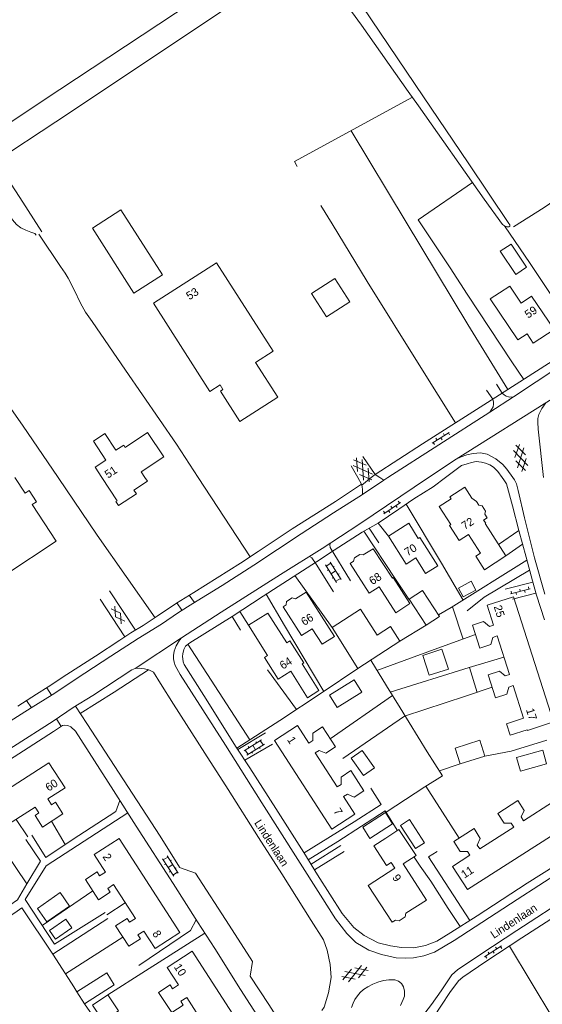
# Model space of a CAD drawing. Header units: metres. Extents: x 195864 to 198202, y 543264 to 544906.
# Tile 60 of 79: x 197146 to 197262, y 543883 to 544102. Entities that reach past the tile are written whole.
import ezdxf

# ---------------------------------------------------------------- set-up
doc = ezdxf.new("R2010")
doc.units = ezdxf.units.M
doc.header["$MEASUREMENT"] = 0
for name, color, linetype, lineweight in [('Level 11', 7, 'Continuous', 0), ('Level 12', 7, 'Continuous', 0), ('Level 19', 7, 'Continuous', 0), ('Level 28', 7, 'Continuous', 0), ('Level 29', 7, 'Continuous', 0), ('Level 32', 7, 'Continuous', 0), ('Level 34', 7, 'Continuous', 0), ('Level 41', 7, 'Continuous', 0)]:
    doc.layers.add(name, color=color, linetype=linetype, lineweight=lineweight)
doc.styles.add('Style-CHAR_FAST_FONT', font='CHAR_FAST_FONT.shx')

# ---------------------------------------------------------------- blocks, each defined once
blk = doc.blocks.new('GVTP6')
at = {"layer": 'Level 41', "color": 7, "linetype": 'Continuous', "lineweight": 0}
for p, q in [((0, -0.4), (2.6, 1.2)), ((0, 0.4), (2.6, -1.2)), ((1, -1.2), (5, 1.2)), ((1, 1.2), (5, -1.2)), ((3.4, 1.2), (6, -0.4)), ((3.4, -1.2), (6, 0.4))]:
    blk.add_line(p, q, dxfattribs=at)
blk = doc.blocks.new('OVTP6')
at = {"layer": 'Level 41', "color": 7, "linetype": 'Continuous', "lineweight": 0}
for p, q in [((0, 0), (4.5, 0)), ((0.25, 0), (0.25, 0.5)), ((1.25, 0), (1.25, -0.5)), ((2.25, 0), (2.25, 0.5)), ((4.25, 0), (4.25, 0.5)), ((3.25, 0), (3.25, -0.5))]:
    blk.add_line(p, q, dxfattribs=at)
blk = doc.blocks.new('GV2')
at = {"layer": 'Level 41', "color": 7, "linetype": 'Continuous', "lineweight": 0, "flags": 128}
for points in [[(1.2, -2), (0, 0), (1.2, 2)], [(0.2, -2), (1.4, 0), (0.2, 2)]]:
    blk.add_lwpolyline(points, dxfattribs=at)
blk = doc.blocks.new('OV2')
at = {"layer": 'Level 41', "color": 7, "linetype": 'Continuous', "lineweight": 0}
for p, q in [((0.3, -2.31), (0.3, 2.29)), ((1.5, -2.31), (1.5, 2.29)), ((0, 0.99), (0.3, 0.99)), ((0.3, 1.99), (1.5, 1.99)), ((1.8, 0.99), (1.5, 0.99)), ((0, -1.01), (0.3, -1.01)), ((0.3, -0.01), (1.5, -0.01)), ((0.3, -2.01), (1.5, -2.01)), ((1.8, -1.01), (1.5, -1.01))]:
    blk.add_line(p, q, dxfattribs=at)

msp = doc.modelspace()

# ---------------------------------------------------------------- linework, layer by layer
at = {"layer": 'Level 11', "color": 7, "linetype": 'Continuous', "lineweight": 13}
for p, q in [((197169.49, 544006.75), (197169.16, 544007.25)), ((197162.77, 544002.34), (197164.3, 544000)), ((197173.9, 544000), (197173.06, 544001.27)), ((197209.29, 543958.71), (197206.17, 543963.63)), ((197208.95, 543958.49), (197209.29, 543958.71)), ((197206.41, 543956.88), (197210.15, 543950.96))]:
    msp.add_line(p, q, dxfattribs=at)
at = {"layer": 'Level 11', "color": 7, "linetype": 'Continuous', "lineweight": 13, "flags": 128}
for points in [[(197203.52, 544017.91), (197198.56, 544025.69), (197202.46, 544028.18), (197189.85, 544047.83), (197175.79, 544038.84), (197188.36, 544019.18), (197190.65, 544020.65), (197191.3, 544019.63), (197190.73, 544019.26), (197195.05, 544012.49), (197203.52, 544017.91)], [(197211.03, 544041.02), (197216.24, 544044.37), (197219.58, 544039.17), (197214.37, 544035.82), (197211.03, 544041.02)], [(197252.98, 544041.21), (197255.27, 544042.68), (197257.8, 544038.89), (197260.11, 544040.44), (197265.13, 544033.01), (197260.47, 544029.98), (197259.1, 544032.04)], [(197259.1, 544032.04), (197257, 544030.68), (197250.88, 544039.85), (197252.98, 544041.21)], [(197162.77, 544002.34), (197165.16, 544003.91), (197162.4, 544008.11), (197164.98, 544009.8), (197167.39, 544006.1), (197169.16, 544007.25)], [(197173.06, 544001.27), (197178.08, 544004.6), (197174.48, 544010.05), (197169.49, 544006.75)], [(197137.46, 543986.73), (197142.88, 543978.45), (197154.14, 543985.83), (197148.79, 543994.03), (197149.72, 543994.63), (197148.09, 543997.13), (197147.16, 543996.52), (197144.89, 544000)], [(197164.3, 544000), (197167.68, 543994.86), (197167.41, 543994.68), (197168, 543993.79), (197171.99, 543996.38), (197171.45, 543997.19), (197174.45, 543999.18), (197173.9, 544000)], [(197254.38, 543982.56), (197249.76, 543989.76), (197249.87, 543989.83), (197249.41, 543990.55), (197250.17, 543991.04), (197249.66, 543991.83), (197249.85, 543992.55), (197249.07, 543993.75), (197248.36, 543993.88), (197247.84, 543994.68), (197246.81, 543995.39), (197245.21, 543997.86), (197241.85, 543995.7), (197242.14, 543995.24), (197239.51, 543993.54), (197242.08, 543989.54), (197241.8, 543989.36), (197243.98, 543986), (197246.06, 543987.33), (197248.73, 543983.14), (197247.7, 543982.49), (197249.62, 543979.48), (197254.38, 543982.56)], [(197239.18, 543980.34), (197235.18, 543986.67), (197234.84, 543986.45), (197232.71, 543989.83), (197228.17, 543986.97), (197232.1, 543980.74), (197234.26, 543982.1), (197236.46, 543978.63), (197239.18, 543980.34)], [(197232.99, 543971.93), (197229.85, 543969.9), (197226.14, 543975.65), (197223.92, 543974.23), (197219.62, 543980.9), (197220.39, 543981.4), (197220.61, 543982.12), (197221.79, 543982.88), (197222.52, 543982.77), (197224.81, 543984.17), (197229.06, 543977.62), (197229.24, 543977.74), (197232.99, 543971.93)], [(197216.14, 543964.59), (197213.4, 543962.87), (197211.21, 543966.34), (197208.79, 543964.81), (197204.73, 543971.23), (197205.38, 543971.64), (197205.48, 543972.41), (197206.7, 543973.18), (197207.49, 543972.97), (197209.86, 543974.45), (197216.14, 543964.59)], [(197265.02, 543945.57), (197256.07, 543973.47), (197250.21, 543971.59), (197251.64, 543967.16), (197250.68, 543966.86), (197249.38, 543967.91), (197246.89, 543967.11), (197248.53, 543962.02), (197251.02, 543962.82), (197251.47, 543964.41), (197252.42, 543964.72), (197255.18, 543956.11), (197254.23, 543955.8), (197252.93, 543956.84), (197250.45, 543956.04), (197252.08, 543950.95), (197254.57, 543951.75), (197255.02, 543953.34), (197255.97, 543953.65), (197258.31, 543946.37), (197254.48, 543945.15), (197255.29, 543942.58), (197259.14, 543943.8), (197259.17, 543943.69), (197265.02, 543945.57)], [(197206.17, 543963.63), (197205.51, 543963.21), (197201.33, 543969.81), (197197, 543967.09), (197201.23, 543960.39)], [(197230.74, 543963.54), (197228.62, 543966.82), (197225.7, 543964.93), (197221.96, 543970.72), (197215.63, 543966.6), (197221.36, 543957.46), (197230.74, 543963.54)], [(197206.41, 543956.88), (197203.6, 543955.1), (197200.53, 543959.94), (197201.23, 543960.39)], [(197210.15, 543950.96), (197212.7, 543952.58), (197208.95, 543958.49)], [(197222.72, 543930.22), (197220.52, 543928.8), (197219.03, 543929.47), (197218.18, 543928.93), (197220.71, 543925.03), (197215.55, 543921.69), (197202.78, 543941.41), (197207.94, 543944.76), (197210.47, 543940.85), (197211.31, 543941.41), (197211.3, 543943.03), (197213.49, 543944.47), (197216.39, 543939.99), (197214.2, 543938.57), (197212.71, 543939.23), (197211.87, 543938.69), (197216.78, 543931.11), (197217.62, 543931.66), (197217.62, 543933.29), (197219.81, 543934.71), (197222.72, 543930.22)], [(197152.5, 543936.45), (197121.16, 543916.31), (197124.75, 543910.74)], [(197141.85, 543921.72), (197149.42, 543926.59), (197150.27, 543925.28), (197149.41, 543924.72), (197151.08, 543922.14), (197155.61, 543925.07), (197153.94, 543927.65), (197153.08, 543927.1), (197152.23, 543928.4), (197156.11, 543930.89), (197152.5, 543936.45)], [(197264.78, 543927.66), (197258.32, 543923.53), (197257.79, 543924.39), (197258.45, 543925.85), (197257.06, 543928.07), (197252.54, 543925.18), (197253.98, 543922.98), (197255.58, 543922.98), (197256.15, 543922.14), (197248.53, 543917.26), (197248, 543918.12), (197248.66, 543919.58), (197247.26, 543921.8), (197242.75, 543918.92), (197244.19, 543916.72), (197245.79, 543916.71), (197246.35, 543915.9), (197242.43, 543913.36), (197245.78, 543908.2), (197270.46, 543923.99)], [(197227.62, 543919.69), (197230.53, 543921.61), (197234.36, 543915.81), (197231.47, 543913.91)], [(197181.69, 543898.66), (197176.14, 543895.07), (197173.63, 543898.95), (197172.32, 543898.1), (197172.87, 543897.24), (197170.29, 543895.57), (197167.35, 543900.1), (197169.93, 543901.77), (197170.48, 543900.92), (197171.79, 543901.76), (197166.9, 543909.32), (197165.59, 543908.47), (197166.15, 543907.61), (197163.57, 543905.95), (197160.64, 543910.48), (197163.23, 543912.13), (197163.78, 543911.27), (197165.11, 543912.11), (197162.59, 543916), (197168.14, 543919.59), (197181.69, 543898.66)], [(197227.62, 543919.69), (197224.92, 543917.93), (197227.73, 543913.54), (197228.82, 543914.24), (197229.64, 543912.96), (197223.67, 543909.14), (197229, 543900.92), (197229.73, 543901.4), (197230.57, 543901.21), (197231.94, 543902.1), (197232.09, 543902.93), (197236.64, 543905.88), (197231.47, 543913.91)], [(197197.95, 543873.53), (197192.41, 543869.94), (197189.9, 543873.81), (197188.58, 543872.95), (197189.14, 543872.1), (197186.57, 543870.42), (197183.63, 543874.96), (197186.2, 543876.62), (197186.75, 543875.77), (197188.06, 543876.61), (197183.2, 543884.17), (197181.89, 543883.32), (197182.44, 543882.46), (197179.86, 543880.79), (197176.93, 543885.31), (197179.5, 543886.98), (197180.06, 543886.12), (197181.38, 543886.98), (197178.85, 543890.87), (197184.4, 543894.46), (197197.95, 543873.53)]]:
    msp.add_lwpolyline(points, dxfattribs=at)
at = {"layer": 'Level 12', "color": 7, "linetype": 'Continuous', "lineweight": 13, "flags": 128}
for points in [[(197177.84, 544045.19), (197171.45, 544041.08), (197162.18, 544055.58), (197168.53, 544059.66), (197177.84, 544045.19)], [(197258.94, 544046.9), (197256.55, 544045.3), (197253.12, 544050.45), (197255.51, 544052.05), (197258.94, 544046.9)], [(197247.67, 543974.96), (197246.62, 543976.91), (197243.81, 543975.4), (197244.86, 543973.45), (197247.67, 543974.96)], [(197239.57, 543969.07), (197236.56, 543967.12), (197232.8, 543972.91), (197235.81, 543974.86), (197239.57, 543969.07)], [(197241.54, 543957.32), (197240.11, 543961.76), (197235.86, 543960.4), (197237.29, 543955.95), (197241.54, 543957.32)], [(197222.26, 543952.21), (197220.56, 543954.95), (197215.05, 543951.54), (197216.75, 543948.8), (197222.26, 543952.21)], [(197249.69, 543937.96), (197248.58, 543941.47), (197243.05, 543939.73), (197244.15, 543936.22), (197249.69, 543937.96)], [(197225.05, 543935.35), (197222.63, 543933.64), (197219.91, 543937.5), (197222.33, 543939.21), (197225.05, 543935.35)], [(197263.44, 543936.22), (197262.57, 543939.31), (197256.73, 543937.67), (197257.59, 543934.58), (197263.44, 543936.22)], [(197229.12, 543922.83), (197227.51, 543925.36), (197222.44, 543922.12), (197224.06, 543919.59), (197229.12, 543922.83)], [(197236.23, 543918.63), (197234.24, 543917.33), (197230.86, 543922.51), (197232.85, 543923.81), (197236.23, 543918.63)], [(197157.07, 543904.51), (197154.96, 543907.53), (197149.92, 543904.01), (197152.02, 543900.99), (197157.07, 543904.51)], [(197157.61, 543899.72), (197156.26, 543901.65), (197152.59, 543899.08), (197153.94, 543897.15), (197157.61, 543899.72)], [(197167.07, 543887.02), (197165.4, 543889.65), (197158.73, 543885.41), (197160.41, 543882.78), (197167.07, 543887.02)], [(197167.97, 543881.19), (197165.6, 543884.76), (197162.18, 543882.49), (197164.56, 543878.92), (197167.97, 543881.19)]]:
    msp.add_lwpolyline(points, dxfattribs=at)
at = {"layer": 'Level 19', "color": 7, "linetype": 'Continuous', "lineweight": 0, "flags": 128}
for points in [[(197254.13, 544151.97), (197151.21, 544084.06), (197025.33, 544000)], [(197140.67, 544070.52), (197154.05, 544079.31), (197210.56, 544116.99)], [(197210.56, 544116.99), (197215.73, 544109.77), (197222.19, 544100.82), (197232.6, 544086.04), (197234.91, 544082.86), (197249.55, 544062.05), (197253.64, 544056.4), (197254.04, 544056.08), (197254.6, 544055.92), (197255, 544055.88), (197255.24, 544056), (197255.26, 544056.3), (197255.06, 544056.64), (197245.98, 544070.12), (197235.98, 544084.85), (197222.42, 544104.97), (197219.33, 544109.7), (197216.95, 544112.44), (197212.09, 544118.02)], [(197140.67, 544070.52), (197145.99, 544062.44), (197150.91, 544054.74)], [(197136.86, 544068.02), (197143.25, 544058.97), (197144.37, 544057.47), (197145.29, 544056.39), (197146.23, 544055.67), (197147.31, 544055.15), (197148.44, 544054.72), (197149.35, 544054.38), (197149.67, 544054.02)]]:
    msp.add_lwpolyline(points, dxfattribs=at)
at = {"layer": 'Level 28', "color": 7, "linetype": 'Continuous', "lineweight": 0}
for p, q in [((197185.78, 544000), (197197.35, 543982.33)), ((197207.35, 543978.19), (197215.63, 543966.6)), ((197242.44, 543971.23), (197244.82, 543964.01)), ((197230.74, 543963.54), (197236.56, 543967.12)), ((197183.48, 543962.89), (197197.26, 543941.55)), ((197201.2, 543957.19), (197207.7, 543948.34)), ((197246.29, 543957.73), (197247.93, 543952.14)), ((197215.2, 543941.83), (197229.1, 543951.43)), ((197239.55, 543934.65), (197244.15, 543936.22)), ((197236.52, 543931.27), (197243.93, 543919.67)), ((197145.16, 543923.86), (197147.8, 543919.94)), ((197153.08, 543923.43), (197156.1, 543918.25)), ((197142.64, 543916.76), (197147.56, 543909.47)), ((197150.99, 543900.19), (197162.29, 543907.92)), ((197165.42, 543902.56), (197169.51, 543905.29)), ((197156.15, 543889.42), (197168.95, 543897.63)), ((197165.6, 543884.76), (197174.01, 543890.11))]:
    msp.add_line(p, q, dxfattribs=at)
at = {"layer": 'Level 28', "color": 7, "linetype": 'Continuous', "lineweight": 0, "flags": 128}
for points in [[(197256.08, 544055.92), (197262.88, 544060.18), (197270.57, 544065.44), (197277.66, 544070.18), (197290.69, 544078.43), (197296.1, 544082.56), (197312.79, 544095.03)], [(197233.53, 544084.76), (197207.23, 544070.42), (197207.81, 544069.34)], [(197219.87, 544077.31), (197232.14, 544056.89), (197245.9, 544034.11), (197254.81, 544019.64)], [(197246.95, 544065.76), (197234.84, 544057.42), (197241.92, 544046.73), (197245.71, 544040.91), (197255.68, 544025.77), (197258.34, 544021.89)], [(197213.09, 544060.63), (197215.64, 544056.57), (197223.46, 544043.67), (197235.42, 544024.52), (197243.13, 544012.19)], [(197254.04, 544056.08), (197259.8, 544047.73), (197270.8, 544031.24), (197271.25, 544030.63)], [(197150.23, 544054.23), (197155.04, 544047.04), (197156.08, 544045.54), (197156.8, 544044.46), (197158.1, 544041.84), (197159.56, 544038.9), (197160.64, 544036.9), (197162.16, 544034.78), (197169.58, 544023.96), (197180.91, 544007.44), (197185.78, 544000)], [(197121.31, 544047.82), (197134.86, 544028.34), (197146.6, 544011.7), (197154.55, 544000)], [(197154.55, 544000), (197163.25, 543987.19), (197176.16, 543968.78)], [(197232.12, 543994.07), (197239.98, 543980.97), (197244.82, 543972.71)], [(197222.73, 543988.04), (197229.79, 543977.34), (197232.73, 543972.9), (197232.8, 543972.91)], [(197239.36, 543969.4), (197242.16, 543971.05), (197259.04, 543981.59)], [(197245.71, 543970.31), (197249.55, 543973.35), (197259.64, 543979.38)], [(197200.94, 543974.02), (197204.99, 543967.08), (197213.78, 543952.37)], [(197225.62, 543957.05), (197240.01, 543962.27), (197247.57, 543965.01)], [(197224.23, 543959.32), (197227.76, 543953.59), (197230.82, 543948.67), (197236.83, 543938.93), (197240.22, 543933.59), (197236.3, 543931.13), (197227.71, 543925.43)], [(197228.6, 543952.23), (197246.2, 543957.71), (197253.93, 543960.01)], [(197194.39, 543939.7), (197204, 543945.9), (197213.41, 543952.12), (197221.36, 543957.46)], [(197218.03, 543937.41), (197231.8, 543946.82), (197245.37, 543951.28), (197251.33, 543953.29)], [(197249.69, 543937.96), (197255.56, 543939.06), (197263.5, 543941.53)], [(197216.92, 543918.95), (197227.42, 543925.73), (197230.13, 543921.48)], [(197246.3, 543901.33), (197237.1, 543915.5), (197239.04, 543916.71)], [(197233.94, 543915.44), (197235.28, 543913.42), (197237.64, 543910.1), (197241.53, 543903.99), (197244.19, 543899.97)], [(197187.99, 543820.28), (197192.38, 543822.42), (197199.16, 543825.65), (197202.12, 543827.04), (197203.97, 543827.85), (197207.8, 543829.47), (197216.51, 543833.14), (197224.05, 543836.36), (197233.09, 543840.18), (197238.82, 543842.64), (197243.48, 543844.72), (197250.34, 543847.68), (197258.55, 543851.15), (197264.96, 543853.9), (197268.22, 543855.27), (197273.65, 543857.88), (197277.06, 543859.51), (197275.44, 543862.07), (197271.81, 543868.03), (197264.84, 543879.58), (197255.14, 543895.61)], [(197153.33, 543893.81), (197156.16, 543889.41), (197158.04, 543886.52), (197158.73, 543885.41)], [(197160.41, 543882.78), (197162.77, 543879.3), (197165.72, 543874.65), (197168.62, 543870.03)]]:
    msp.add_lwpolyline(points, dxfattribs=at)
at = {"layer": 'Level 29', "color": 7, "linetype": 'Continuous', "lineweight": 0}
for p, q in [((197219.84, 544002.62), (197221.36, 544000)), ((197222.25, 543998.3), (197224.37, 544000)), ((197227.18, 543999.44), (197228.06, 544000)), ((197223.87, 543988.71), (197226.02, 543985.49)), ((197252.75, 543985.1), (197257.25, 543988.23)), ((197254.38, 543982.56), (197258.08, 543985.17)), ((197254.23, 543975.18), (197260.35, 543976.74)), ((197165.99, 543974.76), (197171.77, 543966.03)), ((197183.79, 543973.82), (197184.91, 543972.18)), ((197255.88, 543972.89), (197261.08, 543974.22)), ((197163.91, 543972.91), (197169.44, 543964.53)), ((197181.01, 543972.08), (197182.15, 543970.44)), ((197195.08, 543970.2), (197197, 543967.09)), ((197152, 543953.15), (197153.09, 543951.54)), ((197147.5, 543950.34), (197148.57, 543948.72)), ((197154.16, 543946.23), (197155.22, 543944.56)), ((197194.6, 543939.39), (197200.74, 543943.11)), ((197196.16, 543937.01), (197202.32, 543940.64)), ((197210.32, 543914.84), (197216.92, 543918.95)), ((197210.93, 543913.84), (197217.59, 543918.03)), ((197211.69, 543912.63), (197218.29, 543916.68)), ((197174.01, 543890.11), (197187.22, 543898.51))]:
    msp.add_line(p, q, dxfattribs=at)
at = {"layer": 'Level 29', "color": 7, "linetype": 'Continuous', "lineweight": 0, "flags": 128}
for points in [[(197308.6, 544106), (197317.72, 544092.93), (197327.49, 544078.95), (197329.9, 544075.33), (197330.55, 544073.95), (197330.9, 544072.09), (197330.95, 544070.69), (197330.69, 544068.95), (197330.14, 544067.46), (197329.39, 544066.29), (197328.34, 544065.21), (197327.22, 544064.42), (197312.95, 544055.35), (197288.4, 544039.99), (197279.55, 544034.63), (197270.98, 544027.92), (197256.07, 544017.97), (197250.81, 544014.62), (197228.06, 544000)], [(197329.51, 544075.92), (197327.86, 544074.85), (197328.54, 544073.63), (197328.86, 544072.59), (197329.02, 544071.44), (197328.99, 544070.31), (197328.58, 544069.05), (197328.11, 544068.17), (197327.49, 544067.31), (197326.58, 544066.44), (197325.7, 544065.9), (197305.94, 544053.43), (197290.61, 544043.71), (197278.29, 544035.92), (197274.27, 544032.95), (197267.62, 544027.84), (197250.28, 544016.73), (197235.78, 544007.52), (197225.22, 544000.68), (197226.3, 544000)], [(197243.26, 544004.13), (197265.48, 544018.06), (197288.92, 544033.62), (197310.38, 544047.41), (197327.67, 544058.66), (197338.55, 544065.69), (197342.77, 544068.01), (197345.13, 544068.61), (197346.93, 544068.7), (197348.41, 544068.44), (197350.01, 544067.96), (197351.67, 544067.06), (197352.93, 544066.16), (197354.29, 544064.8), (197354.99, 544063.68), (197355.57, 544062.38), (197355.89, 544061.18), (197356.05, 544060.14), (197356.2, 544059.18)], [(197252.27, 544020.82), (197253.54, 544018.82), (197254, 544018.44), (197254.44, 544018.18), (197254.94, 544017.97), (197255.28, 544017.93), (197256.07, 544017.97)], [(197250.08, 544019.49), (197251.48, 544017.5), (197251.64, 544016.84), (197251.64, 544016.38), (197251.54, 544015.78), (197250.81, 544014.62)], [(197263.3, 544016.7), (197262.4, 544015.44), (197261.7, 544014.08), (197261.5, 544013.18), (197261.52, 544012.34), (197261.58, 544010.78), (197262.72, 544000)], [(197222.44, 544004.69), (197225.22, 544000.68), (197224.37, 544000)], [(197237.12, 544000), (197243.26, 544004.13), (197244.42, 544004.67), (197245.64, 544005.09), (197247.1, 544005.37), (197248.72, 544005.53), (197250.2, 544005.25), (197252.1, 544004.21), (197253.72, 544002.91), (197254.6, 544001.89), (197255.91, 544000)], [(197240.88, 544000), (197244.48, 544002.71), (197245.72, 544003.09), (197246.7, 544003.35), (197247.74, 544003.63), (197248.94, 544003.45), (197249.86, 544003.21), (197250.76, 544002.83), (197251.6, 544002.33), (197252.56, 544001.39), (197253.57, 544000)], [(197143.24, 543945.36), (197148.51, 543948.68), (197153.25, 543951.64), (197160.52, 543956.41), (197166.28, 543960.22), (197172.42, 543964.12), (197177.59, 543967.36), (197181.36, 543969.94), (197184.57, 543971.97), (197191.11, 543975.99), (197198.15, 543980.51), (197208.76, 543987.49), (197215.97, 543992.14), (197222.41, 543996.26), (197222.41, 543997.25), (197222.33, 543998), (197222.18, 543998.58), (197221.36, 544000)], [(197182.05, 543964.34), (197190.91, 543970.02), (197204.13, 543978.38), (197213.39, 543984.23), (197221.58, 543989.55), (197237.12, 544000)], [(197222.41, 543996.26), (197227.18, 543999.44), (197226.3, 544000)], [(197225.88, 543989.89), (197230.52, 543992.97), (197233.86, 543995.26), (197238.18, 543997.97), (197240.88, 544000)], [(197253.57, 544000), (197253.9, 543999.54), (197254.51, 543998.61)], [(197263.08, 543974.01), (197260.76, 543982.13), (197258.55, 543991.02), (197257.14, 543997.17), (197256.73, 543998.62), (197256.26, 543999.49), (197255.91, 544000)], [(197145.54, 543949.07), (197149.7, 543951.76), (197152.35, 543953.36), (197156.52, 543956.1), (197162.86, 543960.22), (197168.3, 543963.76), (197170.77, 543965.44), (197173.51, 543967.05), (197176.66, 543969.1), (197180.9, 543972.02), (197184.77, 543974.43), (197195.17, 543980.93), (197199.17, 543983.52), (197206.73, 543988.59), (197216.41, 543994.69), (197222.18, 543998.56)], [(197254.51, 543998.61), (197255.82, 543993.72), (197257.26, 543988.19), (197258.86, 543982.27), (197260.27, 543977.03), (197261.21, 543973.8), (197262.97, 543968.33)], [(197193.36, 543969.07), (197200.27, 543973.59), (197207.96, 543978.59), (197212.13, 543981.27), (197216.1, 543983.81), (197222.36, 543987.83), (197225.88, 543989.89), (197228.17, 543986.97)], [(197215.32, 543985.48), (197215.09, 543985.06), (197215.17, 543984.43), (197219.69, 543976.97)], [(197210.6, 543982.46), (197211.07, 543982.12), (197212.1, 543980.7), (197215.95, 543974.58)], [(197271.27, 543917.32), (197259.12, 543909.61), (197247.94, 543902.38), (197242.12, 543898.64), (197238.98, 543896.68), (197236.48, 543895.72), (197233.88, 543895.24), (197231.11, 543895.29), (197228.65, 543895.65), (197225.88, 543896.37), (197222.8, 543897.94), (197220.49, 543899.73), (197217.9, 543902.88), (197212.38, 543911.51), (197209.32, 543916.46), (197203.08, 543926.29), (197197.26, 543935.35), (197194.24, 543939.92), (197187.03, 543951.45), (197182.61, 543958.37), (197182.41, 543958.99), (197182.33, 543959.64), (197182.3, 543960.16), (197182.33, 543960.74), (197182.58, 543961.72), (197182.93, 543962.42), (197183.88, 543963.22), (197193.36, 543969.07), (197195.23, 543966.01)], [(197171.71, 543957.46), (197182.05, 543964.34), (197181.6, 543963.77), (197180.88, 543962.49), (197180.45, 543961.36), (197180.28, 543960.39), (197180.26, 543959.59), (197180.4, 543958.88), (197180.64, 543958.16), (197181.72, 543956.17), (197191.89, 543940.36), (197199.98, 543927.53), (197207.99, 543914.9), (197213.04, 543906.99), (197216.38, 543901.7), (197218.89, 543898.4), (197220.95, 543896.43), (197223.8, 543894.72), (197226.66, 543893.75), (197229.91, 543893.03), (197231.93, 543892.89), (197233.76, 543893.02), (197236.05, 543893.46), (197238.48, 543894.23), (197242.85, 543896.84), (197256.9, 543906.03), (197276.22, 543918.48)], [(197088.73, 543904.36), (197094.99, 543908.4), (197106.05, 543915.28), (197114.79, 543921.01), (197123.27, 543926.43), (197129.96, 543930.7), (197137.05, 543935.27), (197144.61, 543940.06), (197153.47, 543945.76), (197157.89, 543948.78), (197162.26, 543951.49), (197170.99, 543957.19), (197171.71, 543957.46), (197172.64, 543957.54), (197173.82, 543957.39), (197174.68, 543957.2)], [(197144.61, 543940.06), (197153.47, 543945.76), (197157.89, 543948.78), (197162.26, 543951.49), (197170.99, 543957.19), (197171.71, 543957.46), (197172.64, 543957.54), (197173.82, 543957.39), (197174.79, 543957.17), (197175.77, 543956.67), (197177.33, 543954.15), (197180.24, 543949.56), (197187.22, 543938.6), (197192.47, 543930.51), (197199.25, 543919.81), (197204.45, 543911.74), (197210.96, 543901.33), (197213.67, 543896.99), (197214.53, 543894.72), (197215.16, 543891.49), (197215.42, 543888.64), (197214.83, 543885.17), (197213.84, 543882.04)], [(197159.47, 543947.48), (197167.03, 543952.2), (197174.68, 543957.2)], [(197174.68, 543957.2), (197174.79, 543957.17), (197175.77, 543956.67), (197177.33, 543954.15), (197180.24, 543949.56), (197187.22, 543938.6), (197192.47, 543930.51), (197199.25, 543919.81), (197204.45, 543911.74), (197210.96, 543901.33), (197213.67, 543896.99), (197214.53, 543894.72), (197215.16, 543891.49), (197215.42, 543888.64), (197214.83, 543885.17), (197213.84, 543882.04), (197213.37, 543881.25)], [(197158.4, 543949.09), (197160.97, 543945.21), (197177.27, 543920.1), (197181.6, 543913.18), (197181.61, 543913.16)], [(197203.24, 543871.96), (197202.46, 543873.26), (197201.68, 543875.95), (197195.18, 543885.96), (197189.45, 543895.08), (197185.61, 543900.99), (197180.2, 543909.55), (197171.97, 543922.36), (197166.89, 543930.3), (197158.43, 543943.48), (197157.4, 543944.45), (197156.67, 543944.75), (197156.07, 543944.84), (197155.5, 543944.74), (197154.88, 543944.34), (197153.53, 543943.46), (197139, 543934.17), (197131.79, 543929.45), (197124.68, 543924.86), (197118.84, 543921.37), (197112.12, 543916.72), (197106.21, 543913.03), (197098.15, 543908.04), (197089.36, 543902.31)], [(197209.37, 543916.36), (197220.52, 543923.29), (197226.59, 543927.13), (197224.25, 543930.82)], [(197148.69, 543920.32), (197151.83, 543915.35), (197157.67, 543919.32), (197167.38, 543925.6), (197168.3, 543928.09)], [(197165.02, 543903.09), (197153.71, 543896.06), (197147.19, 543905.97), (197151.84, 543913.5), (197170.07, 543925.33)], [(197138.46, 543913.49), (197143.76, 543904.76), (197145.46, 543905.96), (197147.58, 543909.49), (197150.64, 543914.53), (197147.37, 543919.34)], [(197181.61, 543913.16), (197185.2, 543911.89), (197192.71, 543900.28), (197197.88, 543892.2), (197197.37, 543888.89)], [(197239.93, 543885.68), (197242.33, 543889.22), (197243.59, 543890.29), (197248.78, 543893.81), (197256.82, 543899.11), (197268.94, 543906.97), (197279.38, 543913.72)], [(197233.93, 543875.32), (197235.88, 543877.07), (197238.3, 543879.85), (197239.99, 543882.43), (197241.89, 543885.29), (197243.8, 543887.84), (197244.8, 543888.7), (197249.92, 543892.16), (197257.9, 543897.43), (197270.03, 543905.29), (197280.46, 543912.04)], [(197143.27, 543902.26), (197143.4, 543902.06), (197144.92, 543903.03), (197146.44, 543904.11), (197153.33, 543893.81), (197165.65, 543901.76)], [(197172.51, 543891.26), (197184.04, 543899.06), (197185.31, 543901.46)], [(197197.37, 543888.89), (197201.54, 543882.58), (197204.15, 543878.51), (197205.23, 543877.11), (197206.16, 543876.29), (197206.73, 543875.84), (197207.41, 543875.52), (197207.86, 543875.3), (197208.4, 543875.37)], [(197231.76, 543885.61), (197231.55, 543886.54), (197231.08, 543887.26), (197230.43, 543887.83), (197229.62, 543888.08), (197228.25, 543888.13), (197227.05, 543887.95), (197225.8, 543887.57), (197224.7, 543887.12), (197223.6, 543886.51), (197222.65, 543885.96), (197221.86, 543885.28), (197221.26, 543884.56), (197220.66, 543883.71), (197220.34, 543882.93), (197219.94, 543881.9)], [(197239.93, 543885.68), (197237.77, 543882.62), (197235.3, 543879.44), (197233.13, 543877.34), (197231.79, 543876.26), (197229.79, 543874.98), (197227.19, 543873.77), (197226.04, 543873.29), (197224.24, 543872.74), (197222.17, 543872.23), (197220.42, 543872), (197218.3, 543871.92), (197216.65, 543871.64), (197214.77, 543871.09), (197212.15, 543870.23), (197211.31, 543869.86)], [(197230.89, 543882.36), (197231.49, 543883.68), (197231.74, 543884.46), (197231.76, 543885.61)]]:
    msp.add_lwpolyline(points, dxfattribs=at)

# ---------------------------------------------------------------- block references
at = {"layer": 'Level 41', "color": 7, "linetype": 'Continuous', "lineweight": 0}
for name, p, xscale, yscale, zscale, rotation in [('OVTP6', (197241.76, 544010.09), 1.000000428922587, 1.000000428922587, 1.000000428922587, 212.5316194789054), ('GVTP6', (197258.33, 544001.48), 1.000002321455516, 1.000002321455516, 1.000002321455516, 103.0219338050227), ('GVTP6', (197220.76, 544004.21), 0.9999989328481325, 0.9999989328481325, 0.9999989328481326, 304.7761329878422), ('OVTP6', (197227.15, 543991.96), 1.000001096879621, 1.000001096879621, 1.000001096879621, 34.24084486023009), ('OV2', (197215.12, 543978.44), 0.9999997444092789, 0.9999997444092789, 0.9999997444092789, 32.1334690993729), ('OVTP6', (197255.39, 543974.13), 1.000001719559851, 1.000001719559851, 1.000001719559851, 13.88197574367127), ('GV2', (197167.31, 543969), 0.9999979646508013, 0.9999979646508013, 0.9999979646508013, 33.40850223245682), ('OV2', (197198.73, 543939.1), 0.9999993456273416, 0.9999993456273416, 0.9999993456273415, 122.4361391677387), ('OV2', (197178.81, 543912.97), 0.9999994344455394, 0.9999994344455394, 0.9999994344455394, 32.6301286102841), ('OVTP6', (197253.38, 543895.67), 1.00000003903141, 1.00000003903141, 1.00000003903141, 213.4144967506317), ('GVTP6', (197217.91, 543888.45), 1.000000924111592, 1.000000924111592, 1.000000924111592, 20.46314455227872)]:
    msp.add_blockref(name, p, dxfattribs=dict(at, xscale=xscale, yscale=yscale, zscale=zscale, rotation=rotation))

# ---------------------------------------------------------------- texts
at = {"layer": 'Level 32', "color": 7, "linetype": 'Continuous', "lineweight": 13, "style": 'Style-CHAR_FAST_FONT'}
for s, rotation, p in [('53', 32.5459, (197183.81, 544039.51)), ('59', 33.8331, (197259.32, 544035.4)), ('51', 33.2135, (197165.67, 543999.76)), ('72', 32.5459, (197245.19, 543988.31)), ('70', 32.3393, (197232.45, 543982.44)), ('68', 32.7524, (197224.59, 543976.02)), ('25', 287.7643, (197251.64, 543971.24)), ('66', 32.2603, (197209.41, 543966.93)), ('64', 32.4185, (197204.65, 543957.19)), ('17', 287.8189, (197258.83, 543948.29)), ('1', 302.959, (197205.53, 543941.58)), ('60', 32.6732, (197152.43, 543930.01)), ('7', 302.959, (197215.84, 543925.66)), ('2', 302.959, (197164.38, 543915.53)), ('11', 32.959, (197245.12, 543910.63)), ('9', 302.7524, (197228.95, 543910.9)), ('8', 302.959, (197175.46, 543898.4)), ('10', 302.8798, (197180.28, 543890.97))]:
    msp.add_text(s, height=1.8, rotation=rotation, dxfattribs=at).set_placement(p)
at = {"layer": 'Level 34', "color": 7, "linetype": 'Continuous', "lineweight": 13, "style": 'Style-CHAR_FAST_FONT'}
for rotation, p in [(302.7524, (197198.18, 543923.07)), (33.1656, (197251.68, 543897.22))]:
    msp.add_text('Lindenlaan', height=1.8, rotation=rotation, dxfattribs=at).set_placement(p)

doc.saveas('drawing.dxf')
